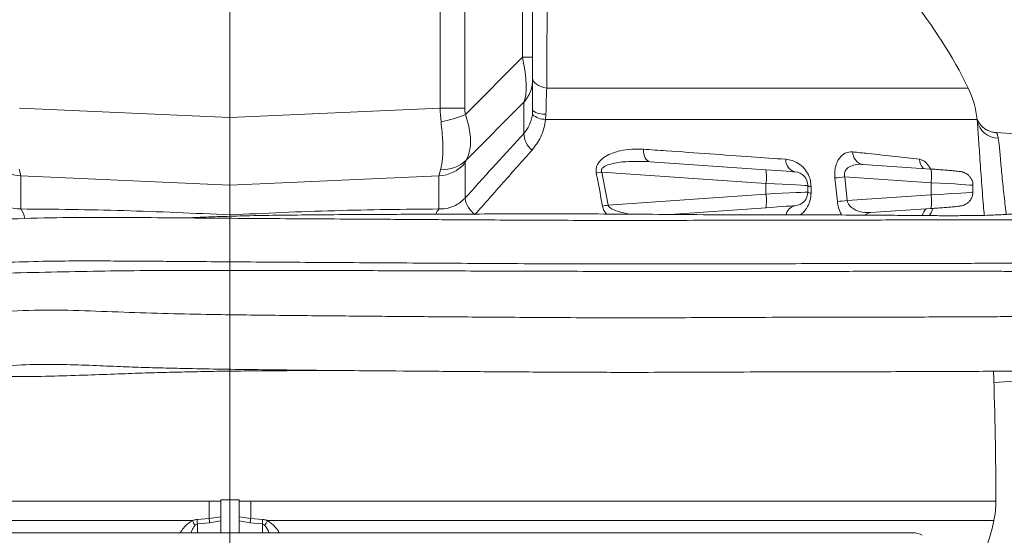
# Model space of a CAD drawing. Header units: millimetres. Extents: x 0 to 8410, y 0 to 5940.
# Tile 20 of 180: x 1330 to 1544, y 2872 to 2985. Entities that reach past the tile are written whole.
import ezdxf

# ---------------------------------------------------------------- set-up
doc = ezdxf.new("R2010")
doc.units = ezdxf.units.MM
doc.header["$LTSCALE"] = 10
doc.linetypes.add('CENTERX2', pattern=[20.32, 12.7, -2.54, 2.54, -2.54])
doc.styles.add('SLDTEXTSTYLE0', font='TXT', dxfattribs={"width": 0.605})
doc.dimstyles.new('SLDDIMSTYLE0', dxfattribs={"dimtxt": 50, "dimasz": 50, "dimexe": 0, "dimexo": 0.0625, "dimgap": 12.5, "dimtad": 1, "dimtoh": 1, "dimdec": 1, "dimrnd": 1e-09, "dimzin": 12, "dimdsep": 46, "dimtxsty": 'SLDTEXTSTYLE0', "dimsah": 1, "dimcen": 0.09, "dimadec": 0, "dimazin": 0, "dimtfac": 1, "dimtofl": 0, "dimtmove": 0, "dimatfit": 3, "dimfxl": 1, "dimfrac": 2, "dimtolj": 1, "dimtzin": 12, "dimarcsym": 0})

# ---------------------------------------------------------------- blocks, each defined once
blk = doc.blocks.new('*D14')
at = {"color": 7, "linetype": 'Continuous', "lineweight": 0}
for p, q in [((1075.65, 3477.87), (1075.65, 3610.76)), ((1075.65, 3595.76), (1375.65, 3595.76))]:
    blk.add_line(p, q, dxfattribs=at)
for points in [[(1075.65, 3595.76), (1125.65, 3588.26), (1125.65, 3603.26)], [(1375.65, 3595.76), (1325.65, 3603.26), (1325.65, 3588.26)]]:
    blk.add_solid(points, dxfattribs=at)
at = {"color": 7, "linetype": 'Continuous', "lineweight": 0, "insert": (1168.37, 3660.22), "char_height": 50, "attachment_point": 1, "style": 'SLDTEXTSTYLE0'}
blk.add_mtext('300', dxfattribs=at)

msp = doc.modelspace()

# ---------------------------------------------------------------- linework, layer by layer
at = {"color": 7, "linetype": 'CENTERX2', "lineweight": 0}
msp.add_line((1375.65, 2663.03), (1375.65, 4560.19), dxfattribs=at)
at = {"color": 7, "linetype": 'Continuous', "lineweight": 0}
for p, q in [((1375.65, 2963.44), (1375.65, 3020.87)), ((1441.65, 3020.87), (1441.65, 2976.56)), ((1441.65, 2976.56), (1441.65, 2971.84)), ((1441.65, 2971.84), (1441.65, 2964.93)), ((1441.6, 2964.03), (1441.65, 2964.93)), ((1375.65, 2963.44), (1375.65, 2948.69)), ((1538.61, 2962.19), (1538.54, 2962.99)), ((1546.86, 2959.82), (1542.72, 2960.11)), ((1467.25, 2953.78), (1492.47, 2952.01)), ((1528.47, 2952.18), (1513.62, 2953.19)), ((1528.46, 2952.18), (1528.47, 2952.18)), ((1375.65, 2942.17), (1375.65, 2948.69)), ((1501.65, 2948.57), (1501.65, 2947.17)), ((1537.65, 2947.14), (1537.65, 2948.6)), ((1492.47, 2943.73), (1471.65, 2942.27)), ((1515.29, 2942.67), (1528.47, 2943.56)), ((1528.47, 2943.56), (1528.46, 2943.56)), ((1542.22, 2905.6), (1546.86, 2905.93)), ((1373.65, 2880.02), (1377.65, 2880.02)), ((1373.65, 2880.02), (1373.65, 2879.73)), ((1373.65, 2876.33), (1373.65, 2879.73)), ((1377.65, 2880.02), (1377.65, 2879.73)), ((1377.65, 2876.33), (1377.65, 2879.73)), ((1373.65, 2876.33), (1373.65, 2875.45)), ((1373.65, 2872.87), (1373.65, 2875.45)), ((1377.65, 2876.33), (1377.65, 2875.45)), ((1377.65, 2872.87), (1377.65, 2875.45)), ((1524.57, 2872.87), (1226.74, 2872.87))]:
    msp.add_line(p, q, dxfattribs=at)
at = {"color": 8, "linetype": 'Continuous', "lineweight": 0}
for p, q in [((1421.49, 2965.46), (1421.49, 3020.87)), ((1426.87, 3020.87), (1426.87, 2965.46)), ((1439.46, 2976.56), (1439.46, 3020.87)), ((1427.01, 2964.07), (1439.46, 2976.56)), ((1441.65, 2976.56), (1439.46, 2976.56)), ((1444.72, 2969.78), (1536.63, 2969.78)), ((1439.74, 2966.72), (1427.19, 2954.12)), ((1439.74, 2959.96), (1439.74, 2966.72)), ((1329.82, 2965.46), (1375.65, 2963.44)), ((1375.65, 2963.44), (1421.49, 2965.46)), ((1426.87, 2965.46), (1421.49, 2965.46)), ((1444.56, 2964.15), (1444.47, 2962.99)), ((1538.54, 2962.99), (1444.47, 2962.99)), ((1426.91, 2953.45), (1426.91, 2945.8)), ((1375.65, 2948.69), (1330.06, 2950.69)), ((1330.06, 2950.69), (1330.06, 2943.47)), ((1421.24, 2950.69), (1375.65, 2948.69)), ((1421.24, 2943.47), (1421.24, 2950.69)), ((1456.72, 2951.52), (1458.11, 2944.32)), ((1492.53, 2949.02), (1456.72, 2951.52)), ((1508.09, 2945.08), (1507.55, 2950.22)), ((1509.69, 2950.47), (1510.24, 2945.31)), ((1528.53, 2949.19), (1509.69, 2950.47)), ((1492.53, 2946.72), (1492.53, 2949.02)), ((1502.35, 2948.33), (1502.35, 2946.93)), ((1528.53, 2946.55), (1528.53, 2949.19)), ((1458.11, 2944.32), (1492.53, 2946.72)), ((1510.24, 2945.31), (1528.53, 2946.55)), ((1308.65, 2879.75), (1371.1, 2879.75)), ((1380.21, 2879.75), (1542.65, 2879.75)), ((1367.47, 2875.52), (1308.52, 2875.52)), ((1368.52, 2875.77), (1371.11, 2875.96)), ((1371.24, 2875.03), (1368.57, 2874.79)), ((1368.57, 2874.79), (1368.57, 2872.87)), ((1371.11, 2875.96), (1373.65, 2876.33)), ((1373.65, 2875.45), (1371.24, 2875.03)), ((1377.65, 2876.33), (1380.2, 2875.96)), ((1380.07, 2875.03), (1377.65, 2875.45)), ((1382.74, 2874.79), (1380.07, 2875.03)), ((1380.2, 2875.96), (1382.79, 2875.77)), ((1382.74, 2872.87), (1382.74, 2874.79)), ((1542.21, 2875.52), (1383.84, 2875.52))]:
    msp.add_line(p, q, dxfattribs=at)
at = {"color": 8, "linetype": 'Continuous', "lineweight": 0, "flags": 128}
for points in [[(1441.65, 2971.96), (1441.71, 2971.62), (1441.87, 2971.28), (1442.13, 2970.95), (1442.49, 2970.65), (1442.94, 2970.38), (1443.47, 2970.14), (1444.07, 2969.94), (1444.72, 2969.78)], [(1467.25, 2953.78), (1466.96, 2953.85), (1466.69, 2954.01), (1466.44, 2954.26), (1466.22, 2954.6), (1466.05, 2955), (1465.92, 2955.47), (1465.84, 2955.97), (1465.81, 2956.5)], [(1501.65, 2948.57), (1501.48, 2948.58), (1500.97, 2948.61), (1500.15, 2948.65), (1499.03, 2948.7), (1497.65, 2948.77), (1496.08, 2948.85), (1494.35, 2948.93), (1492.53, 2949.02)], [(1492.53, 2946.72), (1494.35, 2946.81), (1496.08, 2946.9), (1497.65, 2946.97), (1499.03, 2947.04), (1500.15, 2947.09), (1500.97, 2947.14), (1501.48, 2947.16), (1501.65, 2947.17)], [(1371.1, 2879.75), (1371.1, 2879.27), (1371.1, 2878.8), (1371.1, 2878.32), (1371.1, 2877.85), (1371.1, 2877.37), (1371.1, 2876.9), (1371.11, 2876.43), (1371.11, 2875.96)], [(1380.2, 2875.96), (1380.2, 2876.43), (1380.2, 2876.9), (1380.21, 2877.37), (1380.21, 2877.85), (1380.21, 2878.32), (1380.21, 2878.8), (1380.21, 2879.27), (1380.21, 2879.75)]]:
    msp.add_lwpolyline(points, dxfattribs=at)
at = {"color": 7, "linetype": 'Continuous', "lineweight": 0, "flags": 128}
for points in [[(1492.47, 2952.01), (1493.75, 2951.92), (1494.96, 2951.84), (1496.06, 2951.76), (1497.02, 2951.69), (1497.81, 2951.64), (1498.39, 2951.6), (1498.74, 2951.57), (1498.86, 2951.57)], [(1498.86, 2944.18), (1498.74, 2944.17), (1498.39, 2944.14), (1497.81, 2944.1), (1497.02, 2944.05), (1496.06, 2943.98), (1494.96, 2943.9), (1493.75, 2943.82), (1492.47, 2943.73)]]:
    msp.add_lwpolyline(points, dxfattribs=at)
at = {"color": 7, "linetype": 'Continuous', "lineweight": 0}
for centre, radius, start, end in [((1446.64, 2926.17), 100, 25.8558, 39.3125), ((1518.63, 2961.06), 20, 5.5403, 25.8558), ((1498.65, 2948.57), 3, 360, 86), ((1498.65, 2947.17), 3, 274, 0), ((661.01, 2877.87), 881.64, 0.12192, 1.96406), ((1522.65, 2879.7), 20, 347.9186, 0.1219), ((1493.32, 2885.98), 50, 335.3104, 347.9186), ((1524.57, 2868.87), 4, 59.5515, 90)]:
    msp.add_arc(centre, radius, start, end, dxfattribs=at)
at = {"color": 8, "linetype": 'Continuous', "lineweight": 0}
for centre, radius, start, end in [((1433.85, 2971.84), 7.81, 319.0029, 359.9423), ((1444.1, 2968.27), 4.14, 233.793, 276.4036), ((1416.08, 2990.97), 29.04, 281.135, 292.1123), ((1444.56, 2967.71), 4.72, 231.1839, 268.8516), ((1543.18, 2963.63), 4.7, 190.8086, 269.7536), ((1444.42, 2960.01), 4.68, 180.5672, 231.9451), ((1514.1, 2955.81), 2.66, 177.8481, 259.5167), ((1422.25, 2959.14), 7.04, 264.7212, 314.536), ((1499.42, 2954.08), 2.57, 175.0079, 257.4977), ((1529, 2954.45), 3.02, 182.8588, 225.6293), ((1330.47, 2958.73), 8.04, 221.0371, 267.1375), ((1420.84, 2958.73), 8.04, 272.8625, 318.9629), ((1483.85, 2950.37), 8.78, 351.1883, 10.8102), ((1519.98, 2950.52), 8.65, 351.1538, 11.0868), ((1486.54, 2805.86), 148.69, 101.5692, 102.0397), ((1530.98, 2755.72), 195.91, 96.2382, 96.869), ((1502.29, 2949.29), 0.959, 228.4456, 273.355), ((1432.4, 2946.72), 5.56, 189.4674, 233.5755), ((1483.85, 2945.38), 8.78, 349.1898, 8.8117), ((1502.29, 2947.9), 0.972, 229.1569, 273.4129), ((1531.4, 2736.36), 210.02, 95.7838, 96.373), ((1519.98, 2945.22), 8.65, 348.9132, 8.8462), ((1327.26, 2941.1), 3.67, 4.9964, 40.2511), ((1422.73, 2941.9), 2.16, 133.5564, 166.8283), ((1487.61, 2781.7), 165.27, 100.2844, 100.713), ((1499.27, 2941.87), 2.34, 100.0379, 172.5158), ((1529.48, 2941.32), 2.97, 133.0641, 166.0593), ((1515.52, 2940.49), 2.18, 93.2568, 129.7131), ((1337.03, 2858.48), 34.88, 27.2821, 29.2339), ((1274.67, 2870.34), 94, 2.7135, 3.3132), ((1277.07, 2862.65), 94.98, 7.4887, 8.0583), ((1474.24, 2862.65), 94.98, 171.9417, 172.5113), ((1476.63, 2870.34), 94, 176.6868, 177.2865), ((1414.28, 2858.48), 34.88, 150.7661, 152.7179)]:
    msp.add_arc(centre, radius, start, end, dxfattribs=at)
for centre, major_axis, ratio, start_param, end_param in [((1433.65, 2981.66), (-5.18, 15.87), 0.256879, 3.412862, 4.302972), ((1428.07, 2965.78), (-0.26, 15), 0.438977, 1.58484, 1.785018), ((1433.87, 2965.78), (4.96, 5.18), 0.954793, 2.357344, 2.557523), ((1433.17, 2960.62), (6.23, 7.26), 0.083225, 2.746246, 3.044976), ((1324.22, 2965.74), (-5.83, 15.27), 0.037648, 3.299831, 3.598561), ((1427.09, 2965.74), (5.83, 15.27), 0.037648, 2.684624, 2.983355), ((1527.65, 2949.06), (10, -0.46), 0.016706, 0.000594, 1.484299), ((1527.65, 2946.68), (10, 0.46), 0.016706, 4.798887, 6.282197)]:
    msp.add_ellipse(centre, major_axis=major_axis, ratio=ratio, start_param=start_param, end_param=end_param, dxfattribs=at)
at = {"color": 7, "linetype": 'Continuous', "lineweight": 0}
for points, knots in [([(1227.42, 3115.73), (1227.23, 3115.69), (1226.22, 3115.44), (1224.38, 3114.9), (1221.46, 3114), (1217.77, 3112.74), (1213.08, 3110.93), (1207.86, 3108.61), (1202.42, 3105.82), (1197.35, 3102.74), (1192.72, 3099.43), (1188.56, 3095.93), (1184.86, 3092.16), (1181.82, 3088.41), (1179.53, 3085.03), (1177.97, 3082.31), (1176.92, 3080.23), (1176.09, 3078.41), (1175.22, 3076.33), (1174.25, 3073.65), (1173.26, 3070.31), (1172.35, 3066.41), (1171.57, 3061.54), (1171.08, 3056.03), (1170.97, 3050.12), (1171.22, 3044.59), (1171.76, 3039.51), (1172.45, 3035.01), (1173.1, 3031.37), (1173.63, 3028.63), (1174.04, 3026.57), (1174.45, 3024.53), (1174.93, 3022.12), (1175.57, 3019), (1176.48, 3014.6), (1177.61, 3009.08), (1178.87, 3002.8), (1180.03, 2996.78), (1181.09, 2991.22), (1182.06, 2986.14), (1182.97, 2981.38), (1183.87, 2976.8), (1184.72, 2972.63), (1185.57, 2968.75), (1186.44, 2965), (1187.49, 2960.96), (1188.72, 2956.7), (1190.09, 2952.54), (1191.42, 2948.98), (1192.58, 2946.21), (1193.54, 2944.12), (1194.49, 2942.2), (1195.61, 2940.13), (1197.05, 2937.72), (1198.74, 2935.21), (1200.96, 2932.35), (1203.57, 2929.59), (1206.21, 2927.57), (1208.43, 2926.32), (1210.39, 2925.47), (1212.74, 2924.77), (1215.15, 2924.35), (1217.27, 2924.18), (1219.02, 2924.13), (1220.61, 2924.15), (1222.35, 2924.23), (1224.39, 2924.37), (1226.84, 2924.58), (1229.45, 2924.83), (1232.39, 2925.09), (1235.69, 2925.36), (1239.68, 2925.69), (1244.04, 2926.03), (1248.65, 2926.39), (1253.03, 2926.73), (1257.24, 2927.05), (1261.35, 2927.38), (1265.56, 2927.71), (1269.58, 2928.04), (1273.38, 2928.35), (1277.15, 2928.66), (1281.48, 2929.01), (1286.64, 2929.41), (1292.6, 2929.84), (1299.04, 2930.27), (1305.62, 2930.68), (1312.27, 2931.07), (1319.62, 2931.48), (1327.52, 2931.86), (1335.69, 2932.1), (1343.23, 2932.15), (1350.04, 2932.13), (1356.14, 2932.09), (1361.83, 2932.05), (1368.27, 2932), (1375.95, 2931.94), (1385.03, 2931.88), (1394.89, 2931.81), (1405.17, 2931.75), (1415.7, 2931.68), (1426.31, 2931.62), (1437.19, 2931.55), (1448.33, 2931.5), (1459.71, 2931.47), (1471.21, 2931.48), (1482.64, 2931.51), (1493.74, 2931.54), (1504.23, 2931.55), (1513.39, 2931.56), (1521.36, 2931.57), (1528.41, 2931.59), (1535.01, 2931.61), (1541.06, 2931.63), (1546.46, 2931.63), (1551.15, 2931.62), (1555.07, 2931.59), (1558.2, 2931.54), (1560.61, 2931.5), (1562.38, 2931.47), (1563.57, 2931.47), (1564.47, 2931.55), (1565.26, 2931.73), (1566.04, 2932.03), (1566.75, 2932.42), (1567.36, 2932.87), (1567.92, 2933.39), (1568.59, 2934.23), (1569.19, 2935.44), (1569.53, 2936.9), (1569.53, 2938.44), (1569.17, 2939.99), (1568.46, 2941.4), (1567.5, 2942.55), (1566.3, 2943.43), (1565.22, 2943.87), (1564.38, 2944.05), (1563.68, 2944.11), (1562.85, 2944.07), (1561.79, 2943.82), (1560.67, 2943.22), (1559.6, 2942.3), (1559.18, 2941.41), (1558.97, 2940.96)], [0, 0, 0, 0, 0.000756, 0.004092, 0.007444, 0.012639, 0.01917, 0.026768, 0.034587, 0.042627, 0.049523, 0.056542, 0.06365, 0.070284, 0.075781, 0.080143, 0.083013, 0.085314, 0.088329, 0.092258, 0.097092, 0.102832, 0.109105, 0.117931, 0.126327, 0.134314, 0.141916, 0.149007, 0.154953, 0.158734, 0.161715, 0.164409, 0.168081, 0.172801, 0.178584, 0.187912, 0.197208, 0.205809, 0.213666, 0.220737, 0.22726, 0.233689, 0.240015, 0.24486, 0.250232, 0.256151, 0.262584, 0.269427, 0.275537, 0.279888, 0.283454, 0.286459, 0.290216, 0.294931, 0.300468, 0.305794, 0.313989, 0.320934, 0.324081, 0.327956, 0.332834, 0.338024, 0.342139, 0.345379, 0.348405, 0.351494, 0.355522, 0.36055, 0.365924, 0.370426, 0.376723, 0.383515, 0.391041, 0.398496, 0.405893, 0.411892, 0.418136, 0.424643, 0.430788, 0.435787, 0.44109, 0.44694, 0.454156, 0.462727, 0.471583, 0.480445, 0.489311, 0.498179, 0.509516, 0.520348, 0.530318, 0.53931, 0.547202, 0.554199, 0.561474, 0.572171, 0.583749, 0.596324, 0.610038, 0.623467, 0.637493, 0.652162, 0.66754, 0.683692, 0.700603, 0.718011, 0.735655, 0.753308, 0.770754, 0.785323, 0.800305, 0.815478, 0.830549, 0.845138, 0.858771, 0.8712, 0.882461, 0.892641, 0.901861, 0.910181, 0.917078, 0.922758, 0.927485, 0.931387, 0.93342, 0.936694, 0.941085, 0.946212, 0.951824, 0.957649, 0.962785, 0.967229, 0.972186, 0.976401, 0.980024, 0.981621, 0.983168, 0.985373, 0.988368, 0.992099, 0.996026, 1, 1, 1, 1]), ([(1562.28, 2940.78), (1562.28, 2940.78), (1562.3, 2940.8), (1562.23, 2940.8), (1562.13, 2940.81), (1561.94, 2940.83), (1561.62, 2940.85), (1561.08, 2940.88), (1560.31, 2940.91), (1559.24, 2940.95), (1557.8, 2940.99), (1555.9, 2941.03), (1553.46, 2941.07), (1550.36, 2941.1), (1546.48, 2941.12), (1541.76, 2941.12), (1536.09, 2941.11), (1529.44, 2941.09), (1521.86, 2941.07), (1513.85, 2941.06), (1505.63, 2941.05), (1497.46, 2941.04), (1489.16, 2941.02), (1479.98, 2941), (1470.07, 2940.98), (1459.58, 2940.97), (1449.62, 2940.99), (1440.24, 2941.03), (1431.42, 2941.08), (1423.15, 2941.13), (1415.38, 2941.18), (1408.09, 2941.23), (1399.83, 2941.28), (1390.55, 2941.33), (1379.97, 2941.4), (1369.3, 2941.49), (1358.39, 2941.58), (1347.44, 2941.64), (1336.49, 2941.58), (1326.62, 2941.28), (1317.96, 2940.88), (1310.48, 2940.49), (1302.64, 2940.03), (1294.51, 2939.5), (1286.18, 2938.9), (1279.61, 2938.38), (1275.1, 2938.02), (1272.8, 2937.83), (1270.82, 2937.67), (1268.82, 2937.5), (1266.56, 2937.32), (1264.02, 2937.11), (1261.24, 2936.88), (1257.96, 2936.62), (1254.19, 2936.32), (1249.91, 2935.98), (1245.54, 2935.66), (1241.46, 2935.36), (1238.1, 2935.09), (1235.32, 2934.85), (1232.84, 2934.61), (1230.36, 2934.34), (1228.03, 2934.06), (1226, 2933.8), (1224.15, 2933.57), (1222.32, 2933.38), (1220.38, 2933.26), (1218.56, 2933.25), (1217.04, 2933.38), (1215.82, 2933.59), (1214.72, 2933.88), (1213.54, 2934.31), (1212.25, 2934.99), (1211.01, 2935.86), (1210.01, 2936.73), (1209.32, 2937.4), (1208.77, 2937.98), (1208.01, 2938.81), (1206.83, 2940.24), (1205.31, 2942.36), (1203.67, 2945.04), (1201.95, 2948.31), (1200.13, 2952.48), (1198.28, 2957.67), (1196.9, 2961.99), (1196.28, 2964.68), (1196.16, 2965.21)], [0, 0, 0, 0, 0.001913, 0.005812, 0.009988, 0.014477, 0.020844, 0.027924, 0.035854, 0.044795, 0.054937, 0.066503, 0.079748, 0.094967, 0.11249, 0.13243, 0.15457, 0.178647, 0.203866, 0.22909, 0.250856, 0.272149, 0.292819, 0.312737, 0.337944, 0.361399, 0.382957, 0.402758, 0.420997, 0.437845, 0.453445, 0.467926, 0.481396, 0.502401, 0.522441, 0.543329, 0.564907, 0.586992, 0.6094, 0.631987, 0.645879, 0.660855, 0.676789, 0.693568, 0.711072, 0.729079, 0.735423, 0.740274, 0.744098, 0.748479, 0.753551, 0.759296, 0.765693, 0.772632, 0.782079, 0.792328, 0.803381, 0.813864, 0.822696, 0.829061, 0.835679, 0.842607, 0.849316, 0.855161, 0.860131, 0.865964, 0.872638, 0.879752, 0.885643, 0.89062, 0.895281, 0.900444, 0.906611, 0.913256, 0.918383, 0.921753, 0.923832, 0.926236, 0.932414, 0.940507, 0.948469, 0.957898, 0.968986, 0.981906, 0.996481, 1, 1, 1, 1]), ([(1542.73, 2960.14), (1542.46, 2960.16), (1541.82, 2960.2), (1540.91, 2960.55), (1540.07, 2961.07), (1539.43, 2961.66), (1538.98, 2962.23), (1538.71, 2962.71), (1538.59, 2963), (1538.56, 2963.07), (1538.56, 2963.09)], [0, 0, 0, 0, 0.130108, 0.305026, 0.46384, 0.608334, 0.737881, 0.854778, 0.972209, 1, 1, 1, 1]), ([(1540.11, 2942.08), (1540.05, 2942.78), (1539.91, 2944.41), (1539.7, 2947.1), (1539.48, 2950.03), (1539.27, 2952.92), (1539.09, 2955.64), (1538.92, 2958.14), (1538.78, 2960.17), (1538.68, 2961.52), (1538.62, 2962.05), (1538.61, 2962.19)], [0, 0, 0, 0, 0.093277, 0.217194, 0.344369, 0.470903, 0.600972, 0.726959, 0.85657, 0.96251, 1, 1, 1, 1]), ([(1537.63, 2948.6), (1537.64, 2948.67), (1537.68, 2949.04), (1537.49, 2949.66), (1537.13, 2950.35), (1536.68, 2950.84), (1536.22, 2951.18), (1535.79, 2951.39), (1535.46, 2951.5), (1535.21, 2951.57), (1534.96, 2951.62), (1534.59, 2951.67), (1533.98, 2951.74), (1533.03, 2951.83), (1531.86, 2951.93), (1530.5, 2952.04), (1529.34, 2952.12), (1528.65, 2952.17), (1528.47, 2952.18)], [0, 0, 0, 0, 0.015276, 0.079548, 0.133943, 0.181508, 0.22307, 0.258637, 0.287628, 0.313341, 0.350627, 0.417957, 0.52656, 0.631618, 0.742305, 0.851113, 0.959247, 1, 1, 1, 1]), ([(1528.47, 2943.56), (1528.73, 2943.58), (1529.48, 2943.63), (1530.7, 2943.72), (1532.02, 2943.82), (1533.17, 2943.92), (1534.1, 2944.02), (1534.69, 2944.09), (1535.05, 2944.14), (1535.35, 2944.21), (1535.74, 2944.32), (1536.23, 2944.56), (1536.77, 2944.97), (1537.26, 2945.57), (1537.6, 2946.33), (1537.62, 2946.88), (1537.64, 2947.14)], [0, 0, 0, 0, 0.05639, 0.164184, 0.272297, 0.38085, 0.490448, 0.603247, 0.667052, 0.704413, 0.736647, 0.777613, 0.825316, 0.882857, 0.944459, 1, 1, 1, 1]), ([(1577.25, 2944.32), (1577.35, 2944.15), (1577.92, 2943.3), (1578.51, 2941.47), (1578.95, 2939), (1578.96, 2936.32), (1578.58, 2933.73), (1577.86, 2931.34), (1576.69, 2928.68), (1574.82, 2926.02), (1572.38, 2923.58), (1570.26, 2922), (1568.59, 2920.98), (1567.4, 2920.36), (1566.51, 2919.97), (1565.93, 2919.75), (1565.55, 2919.64), (1565.38, 2919.6), (1565.23, 2919.57), (1565.05, 2919.57), (1564.76, 2919.58), (1564.28, 2919.63), (1563.51, 2919.68), (1562.33, 2919.76), (1560.62, 2919.83), (1558.37, 2919.9), (1555.54, 2919.95), (1552.12, 2919.99), (1547.9, 2920), (1542.82, 2919.99), (1536.83, 2919.96), (1529.94, 2919.92), (1521.83, 2919.9), (1512.55, 2919.89), (1502.1, 2919.87), (1491.32, 2919.84), (1480.53, 2919.79), (1469.97, 2919.75), (1459.84, 2919.74), (1450.25, 2919.77), (1441.22, 2919.82), (1432.7, 2919.88), (1424.66, 2919.94), (1417.08, 2920), (1409.51, 2920.06), (1401.98, 2920.13), (1394.49, 2920.19), (1387.3, 2920.26), (1380.14, 2920.34), (1372.15, 2920.46), (1363.31, 2920.63), (1353.69, 2920.9), (1343.97, 2921.31), (1334.19, 2921.53), (1324.31, 2921), (1314.18, 2919.98), (1303.56, 2919.04), (1295.14, 2918.33), (1289.08, 2917.79), (1285.37, 2917.46), (1281.71, 2917.12), (1278.34, 2916.82), (1275.51, 2916.57), (1273.14, 2916.38), (1270.88, 2916.2), (1268.34, 2916.02), (1265.45, 2915.84), (1262.12, 2915.67), (1259, 2915.57), (1256.15, 2915.52), (1253.74, 2915.53), (1251.52, 2915.59), (1249.71, 2915.69), (1248.12, 2915.82), (1246.44, 2916.01), (1244.57, 2916.33), (1242.95, 2916.74), (1241.77, 2917.13), (1240.84, 2917.5), (1239.91, 2917.94), (1238.87, 2918.55), (1237.92, 2919.23), (1237.3, 2919.78), (1237.07, 2919.99)], [0, 0, 0, 0, 0.001227, 0.006446, 0.012855, 0.019444, 0.027583, 0.034514, 0.041348, 0.054611, 0.067674, 0.082074, 0.09254, 0.102454, 0.111293, 0.118814, 0.124787, 0.130558, 0.136408, 0.142706, 0.150524, 0.159197, 0.168917, 0.179916, 0.192472, 0.20691, 0.221064, 0.237131, 0.255335, 0.275552, 0.29754, 0.321031, 0.345093, 0.373049, 0.400368, 0.426683, 0.451734, 0.475345, 0.49734, 0.517625, 0.536343, 0.553667, 0.569749, 0.584715, 0.598668, 0.614196, 0.628525, 0.641895, 0.655501, 0.669562, 0.687671, 0.706225, 0.725054, 0.744065, 0.763302, 0.783476, 0.805374, 0.828675, 0.836717, 0.844886, 0.853177, 0.861393, 0.86808, 0.873001, 0.878382, 0.884706, 0.891942, 0.900533, 0.91113, 0.917918, 0.925306, 0.932815, 0.938787, 0.943187, 0.949773, 0.958286, 0.965774, 0.971334, 0.976363, 0.981465, 0.987739, 0.995286, 1, 1, 1, 1]), ([(1218.04, 2924.17), (1218.56, 2923.47), (1220.29, 2921.11), (1222.97, 2918.14), (1225.82, 2914.98), (1228.25, 2912.52), (1230.6, 2910.38), (1232.86, 2908.64), (1235.08, 2907.23), (1237.16, 2906.19), (1239.05, 2905.48), (1240.72, 2904.97), (1242.41, 2904.56), (1244.27, 2904.22), (1246.34, 2903.96), (1248.76, 2903.76), (1251.73, 2903.65), (1255.26, 2903.63), (1258.91, 2903.68), (1262.12, 2903.78), (1264.87, 2903.9), (1267.91, 2904.07), (1271.42, 2904.31), (1275.6, 2904.64), (1280.29, 2905.05), (1285.89, 2905.57), (1292.56, 2906.16), (1299.95, 2906.78), (1307.82, 2907.46), (1316.07, 2908.24), (1324.12, 2909.09), (1331.89, 2909.6), (1339.01, 2909.59), (1345.58, 2909.37), (1351.52, 2909.11), (1356.81, 2908.92), (1361.75, 2908.78), (1367.39, 2908.66), (1374.06, 2908.54), (1381.9, 2908.43), (1390.29, 2908.34), (1399.29, 2908.25), (1409.73, 2908.17), (1421.51, 2908.07), (1434.5, 2907.97), (1447.84, 2907.88), (1460.55, 2907.84), (1472.57, 2907.86), (1483.7, 2907.91), (1494.54, 2907.95), (1504.84, 2907.98), (1514.41, 2907.99), (1523.22, 2908), (1531.43, 2908.03), (1539.03, 2908.07), (1545.86, 2908.1), (1551.47, 2908.1), (1555.91, 2908.07), (1559.3, 2908.02), (1561.94, 2907.95), (1563.93, 2907.87), (1565.38, 2907.81), (1566.38, 2907.79), (1567.15, 2907.83), (1567.86, 2907.94), (1568.71, 2908.15), (1569.78, 2908.5), (1571.1, 2909), (1572.75, 2909.74), (1574.67, 2910.76), (1577.05, 2912.24), (1579.54, 2914.11), (1582.04, 2916.44), (1584.35, 2919.06), (1586.44, 2922.13), (1587.98, 2925.3), (1588.96, 2928.06), (1589.47, 2930), (1589.78, 2931.47), (1590.02, 2932.85), (1590.23, 2934.71), (1590.3, 2936.97), (1590.21, 2939.23), (1589.97, 2940.73), (1589.87, 2941.36)], [0, 0, 0, 0, 0.006489, 0.021845, 0.033286, 0.044633, 0.055179, 0.064816, 0.072537, 0.080213, 0.086568, 0.090862, 0.096335, 0.102765, 0.108347, 0.114737, 0.123598, 0.134401, 0.143803, 0.151711, 0.158106, 0.163599, 0.17323, 0.18229, 0.191692, 0.203983, 0.218051, 0.232916, 0.248302, 0.264299, 0.280929, 0.294855, 0.307759, 0.319628, 0.33032, 0.339674, 0.348099, 0.356877, 0.369901, 0.383848, 0.398808, 0.414894, 0.432254, 0.455353, 0.479623, 0.505216, 0.532317, 0.555089, 0.578512, 0.602285, 0.626165, 0.649871, 0.673428, 0.697551, 0.721851, 0.74576, 0.768538, 0.786032, 0.80204, 0.816636, 0.829942, 0.842118, 0.853325, 0.862275, 0.870759, 0.878929, 0.886847, 0.894525, 0.902435, 0.911838, 0.921206, 0.932159, 0.940432, 0.949366, 0.958646, 0.966528, 0.972715, 0.977328, 0.979172, 0.982136, 0.986088, 0.990829, 0.996137, 1, 1, 1, 1]), ([(1551.09, 2941.09), (1551.01, 2941.14), (1550.69, 2941.34), (1550.07, 2941.62), (1549.34, 2941.9), (1548.55, 2942.13), (1547.71, 2942.29), (1546.81, 2942.36), (1545.83, 2942.34), (1544.61, 2942.26), (1543.09, 2942.18), (1541.21, 2942.1), (1539.08, 2942.05), (1536.42, 2942.02), (1533.14, 2942), (1529.19, 2942.01), (1524.51, 2942.05), (1518.79, 2942.1), (1511.93, 2942.15), (1503.78, 2942.17), (1494.58, 2942.18), (1484.36, 2942.19), (1473.49, 2942.26), (1462.74, 2942.34), (1452.45, 2942.4), (1442.87, 2942.41), (1433.62, 2942.39), (1424.91, 2942.35), (1416.86, 2942.32), (1409.51, 2942.29), (1402.02, 2942.25), (1394.46, 2942.2), (1386.93, 2942.12), (1380.29, 2942.01), (1374.46, 2941.85), (1370.13, 2941.7), (1367.45, 2941.58), (1366.46, 2941.53), (1366.18, 2941.51)], [0, 0, 0, 0, 0.002227, 0.009713, 0.016538, 0.023847, 0.03672, 0.051454, 0.068677, 0.089275, 0.11385, 0.133908, 0.156495, 0.182055, 0.211093, 0.244013, 0.280472, 0.319708, 0.367885, 0.417451, 0.467745, 0.518652, 0.570038, 0.620983, 0.663322, 0.703616, 0.741739, 0.776742, 0.8082, 0.836573, 0.862275, 0.894407, 0.922669, 0.947566, 0.969483, 0.988705, 0.996816, 1, 1, 1, 1]), ([(1564.38, 2931.56), (1564.12, 2931.44), (1563.51, 2931.16), (1562.69, 2930.86), (1561.89, 2930.58), (1561.21, 2930.37), (1560.65, 2930.21), (1560.1, 2930.08), (1559.64, 2929.97), (1559.12, 2929.87), (1558.68, 2929.82), (1558.14, 2929.8), (1557.39, 2929.79), (1556.26, 2929.79), (1554.61, 2929.81), (1552.31, 2929.83), (1549.4, 2929.85), (1545.87, 2929.87), (1541.74, 2929.88), (1536.84, 2929.88), (1531.15, 2929.89), (1524.68, 2929.88), (1517.5, 2929.88), (1509.28, 2929.87), (1499.96, 2929.87), (1489.68, 2929.86), (1479.25, 2929.86), (1468.91, 2929.86), (1458.88, 2929.86), (1448.75, 2929.88), (1438.61, 2929.91), (1428.5, 2929.94), (1419.07, 2929.98), (1410.27, 2930.01), (1401.44, 2930.04), (1392.6, 2930.07), (1383.45, 2930.09), (1374.24, 2930.09), (1364.63, 2930.08), (1354.65, 2930.02), (1344.44, 2929.88), (1334.03, 2929.66), (1324.67, 2929.42), (1316.57, 2929.18), (1309.81, 2928.94), (1303.23, 2928.68), (1296.84, 2928.42), (1290.76, 2928.17), (1285.74, 2927.98), (1281.84, 2927.85), (1278.96, 2927.76), (1276.05, 2927.68), (1272.7, 2927.6), (1269.25, 2927.56), (1266.11, 2927.54), (1264.38, 2927.55), (1263.59, 2927.56)], [0, 0, 0, 0, 0.007927, 0.0192372, 0.0297014, 0.0397802, 0.0493213, 0.0581809, 0.0708242, 0.0838809, 0.097774, 0.109129, 0.121523, 0.1352811, 0.1507635, 0.1683627, 0.1884993, 0.2081174, 0.2301874, 0.2545378, 0.2806955, 0.3081969, 0.336377, 0.3644871, 0.3967653, 0.4281984, 0.4584979, 0.4873497, 0.5144444, 0.5395366, 0.5671289, 0.5922993, 0.6153492, 0.6365422, 0.6561062, 0.6785591, 0.6992765, 0.7207372, 0.7434484, 0.7672214, 0.7918564, 0.8171237, 0.8427234, 0.859598, 0.8762503, 0.8926845, 0.9089045, 0.924914, 0.9398135, 0.9485008, 0.9561857, 0.9632723, 0.9725143, 0.9843576, 0.9929199, 1, 1, 1, 1]), ([(1300.67, 2906.85), (1302.62, 2906.85), (1307.11, 2906.84), (1314.28, 2906.88), (1322, 2906.9), (1329.61, 2906.9), (1337.17, 2907.01), (1344.43, 2907.25), (1351.07, 2907.5), (1357.03, 2907.71), (1362.54, 2907.86), (1367.97, 2907.99), (1373.63, 2908.09), (1380.05, 2908.16), (1387.32, 2908.21), (1394.45, 2908.24), (1398.98, 2908.24), (1400.82, 2908.24)], [0, 0, 0, 0, 0.063371, 0.145568, 0.227066, 0.307072, 0.383366, 0.454467, 0.519496, 0.577205, 0.628088, 0.680096, 0.73487, 0.792704, 0.866617, 0.946123, 1, 1, 1, 1])]:
    msp.add_open_spline(points, degree=3, knots=knots, dxfattribs=at)
at = {"color": 8, "linetype": 'Continuous', "lineweight": 0}
for points, knots in [([(1444.97, 3000.48), (1444.95, 2998.86), (1444.91, 2995.53), (1444.85, 2989.9), (1444.8, 2983.7), (1444.76, 2977.02), (1444.73, 2972.19), (1444.72, 2969.78)], [0, 0, 0, 0, 0.1911308, 0.3904087, 0.5896789, 0.7948426, 1, 1, 1, 1]), ([(1444.72, 2969.78), (1444.69, 2969.04), (1444.63, 2967.53), (1444.58, 2965.61), (1444.57, 2964.46), (1444.56, 2964.15)], [0, 0, 0, 0, 0.417302, 0.842715, 1, 1, 1, 1]), ([(1421.61, 2952.13), (1421.76, 2952.84), (1422, 2953.96), (1422.09, 2956.13), (1422.06, 2958.07), (1421.93, 2960.21), (1421.77, 2961.72), (1421.69, 2962.48)], [0, 0, 0, 0, 0.299816, 0.47312, 0.650999, 0.823298, 1, 1, 1, 1]), ([(1427.01, 2964.07), (1427.22, 2963.39), (1427.65, 2962.02), (1428.02, 2960.05), (1428.15, 2958.18), (1428.03, 2956.04), (1427.51, 2954.87), (1427.19, 2954.12)], [0, 0, 0, 0, 0.169982, 0.344147, 0.517717, 0.695841, 1, 1, 1, 1]), ([(1439.74, 2959.96), (1440.18, 2960.5), (1441.11, 2961.64), (1441.43, 2963.21), (1441.6, 2964.03)], [0, 0, 0, 0, 0.477508, 1, 1, 1, 1]), ([(1444.47, 2962.99), (1444.36, 2962.34), (1444.15, 2961.02), (1443.3, 2958.67), (1442.22, 2957.23), (1441.53, 2956.32)], [0, 0, 0, 0, 0.261408, 0.530392, 1, 1, 1, 1]), ([(1426.91, 2945.8), (1429.06, 2948.19), (1433.36, 2952.97), (1437.61, 2957.63), (1439.74, 2959.96)], [0, 0, 0, 0, 0.499653, 1, 1, 1, 1]), ([(1542.72, 2960.06), (1542.75, 2960.06), (1542.83, 2960.08), (1542.99, 2959.73), (1543.1, 2959.2), (1543.16, 2958.93)], [0, 0, 0, 0, 0.203825, 0.596259, 1, 1, 1, 1]), ([(1543.16, 2958.93), (1543.24, 2958.33), (1543.37, 2957.37), (1543.55, 2955.42), (1543.71, 2953.63), (1543.9, 2951.63), (1544.1, 2949.54), (1544.33, 2947.36), (1544.57, 2945.2), (1544.78, 2943.48), (1544.89, 2942.56), (1544.93, 2942.28)], [0, 0, 0, 0, 0.185667, 0.294347, 0.406194, 0.514578, 0.626118, 0.734346, 0.845698, 0.95402, 1, 1, 1, 1]), ([(1441.53, 2956.32), (1439.45, 2953.97), (1435.32, 2949.33), (1431.15, 2944.58), (1429.09, 2942.24)], [0, 0, 0, 0, 0.506283, 1, 1, 1, 1]), ([(1455.53, 2951.27), (1455.5, 2951.55), (1455.43, 2952.11), (1455.67, 2953.01), (1456.33, 2954.04), (1457.53, 2954.97), (1459.09, 2955.7), (1461.02, 2956.25), (1463.27, 2956.59), (1464.97, 2956.53), (1465.81, 2956.5)], [0, 0, 0, 0, 0.056462, 0.112865, 0.189396, 0.31878, 0.45439, 0.590365, 0.795109, 1, 1, 1, 1]), ([(1465.81, 2956.5), (1467.47, 2956.38), (1472.45, 2956.03), (1480.39, 2955.47), (1489.12, 2954.85), (1494.38, 2954.48), (1496.86, 2954.3)], [0, 0, 0, 0, 0.146734, 0.440352, 0.735575, 1, 1, 1, 1]), ([(1507.55, 2950.22), (1507.52, 2950.74), (1507.47, 2951.77), (1507.79, 2953.19), (1508.42, 2954.51), (1509.52, 2955.6), (1510.62, 2955.96), (1511.3, 2955.92), (1511.44, 2955.91)], [0, 0, 0, 0, 0.14609, 0.291759, 0.43879, 0.653891, 0.930418, 1, 1, 1, 1]), ([(1511.44, 2955.91), (1512.54, 2955.79), (1515.86, 2955.45), (1520.9, 2954.9), (1524.28, 2954.5), (1525.98, 2954.3)], [0, 0, 0, 0, 0.198678, 0.598235, 1, 1, 1, 1]), ([(1467.25, 2953.78), (1465.5, 2953.84), (1462.63, 2953.94), (1459.3, 2953.5), (1457.57, 2952.93), (1456.9, 2952.47), (1456.7, 2952.15), (1456.64, 2951.93), (1456.65, 2951.72), (1456.7, 2951.59), (1456.72, 2951.52)], [0, 0, 0, 0, 0.456872, 0.745962, 0.868556, 0.92841, 0.949565, 0.964692, 0.98373, 1, 1, 1, 1]), ([(1496.86, 2954.3), (1497.32, 2954.23), (1498.24, 2954.11), (1499.63, 2953.45), (1500.87, 2952.41), (1501.77, 2951.04), (1502.26, 2949.66), (1502.32, 2948.76), (1502.35, 2948.33)], [0, 0, 0, 0, 0.188143, 0.3760214, 0.5904701, 0.7547082, 0.8830017, 1, 1, 1, 1]), ([(1525.98, 2954.3), (1526.24, 2954.23), (1526.76, 2954.11), (1527.58, 2953.49), (1528.08, 2952.68), (1528.36, 2952.24)], [0, 0, 0, 0, 0.312804, 0.625203, 1, 1, 1, 1]), ([(1513.73, 2953.18), (1513.58, 2953.19), (1512.86, 2953.24), (1511.73, 2953.11), (1510.57, 2952.63), (1509.95, 2952.04), (1509.71, 2951.57), (1509.61, 2951.16), (1509.61, 2950.81), (1509.67, 2950.55), (1509.69, 2950.47)], [0, 0, 0, 0, 0.082203, 0.400828, 0.627242, 0.763442, 0.844949, 0.883545, 0.959631, 1, 1, 1, 1]), ([(1456.89, 2944.09), (1456.53, 2946.06), (1456.09, 2948.45), (1455.62, 2950.84), (1455.53, 2951.27)], [0, 0, 0, 0, 0.820473, 1, 1, 1, 1]), ([(1324.4, 2945.8), (1324.61, 2945.59), (1325.47, 2944.73), (1327.35, 2943.67), (1329.16, 2943.53), (1330.06, 2943.47)], [0, 0, 0, 0, 0.140521, 0.567131, 1, 1, 1, 1]), ([(1421.24, 2943.47), (1421.61, 2943.47), (1422.85, 2943.5), (1424.92, 2944.07), (1426.25, 2945.23), (1426.91, 2945.8)], [0, 0, 0, 0, 0.175489, 0.591241, 1, 1, 1, 1]), ([(1502.35, 2946.93), (1502.3, 2946.39), (1502.22, 2945.31), (1501.51, 2943.71), (1500.73, 2942.67), (1500.08, 2942.25), (1499.97, 2942.17)], [0, 0, 0, 0, 0.251263, 0.499312, 0.911634, 1, 1, 1, 1]), ([(1510.24, 2945.31), (1510.27, 2945.15), (1510.36, 2944.74), (1510.63, 2944.35), (1511.09, 2943.83), (1512.01, 2943.18), (1513.58, 2942.66), (1514.8, 2942.67), (1515.4, 2942.67)], [0, 0, 0, 0, 0.067333, 0.174458, 0.196727, 0.374485, 0.692743, 1, 1, 1, 1]), ([(1330.06, 2943.47), (1333.76, 2943.44), (1341.14, 2943.39), (1352.49, 2943.12), (1364.01, 2942.74), (1371.77, 2942.36), (1375.65, 2942.17)], [0, 0, 0, 0, 0.247666, 0.495331, 0.747665, 1, 1, 1, 1]), ([(1375.65, 2942.17), (1379.46, 2942.35), (1387.08, 2942.73), (1398.53, 2943.12), (1409.96, 2943.38), (1417.48, 2943.44), (1421.24, 2943.47)], [0, 0, 0, 0, 0.247668, 0.495335, 0.747668, 1, 1, 1, 1]), ([(1457.79, 2942.36), (1457.63, 2942.55), (1457.25, 2942.98), (1456.99, 2943.61), (1456.91, 2944.01), (1456.89, 2944.09)], [0, 0, 0, 0, 0.388671, 0.883563, 1, 1, 1, 1]), ([(1458.11, 2944.32), (1458.12, 2944.28), (1458.18, 2944.09), (1458.34, 2943.91), (1458.7, 2943.6), (1459.55, 2943.12), (1461.07, 2942.69), (1462.5, 2942.4), (1463.32, 2942.34), (1463.47, 2942.33)], [0, 0, 0, 0, 0.019792, 0.094266, 0.114704, 0.25574, 0.576783, 0.91977, 1, 1, 1, 1]), ([(1509.05, 2942.15), (1508.95, 2942.3), (1508.59, 2942.84), (1508.26, 2943.9), (1508.13, 2944.77), (1508.09, 2945.08)], [0, 0, 0, 0, 0.1963792, 0.7083364, 1, 1, 1, 1]), ([(1528.9, 2943.59), (1528.75, 2943.14), (1528.53, 2942.49), (1528.22, 2942.13), (1528.12, 2942.02)], [0, 0, 0, 0, 0.696008, 1, 1, 1, 1]), ([(1371.1, 2879.75), (1371.67, 2879.75), (1372.52, 2879.75), (1373.37, 2879.74), (1373.65, 2879.73)], [0, 0, 0, 0, 0.670226, 1, 1, 1, 1]), ([(1377.65, 2879.73), (1378.21, 2879.74), (1379.06, 2879.75), (1379.91, 2879.75), (1380.21, 2879.75)], [0, 0, 0, 0, 0.654118, 1, 1, 1, 1]), ([(1364.82, 2872.87), (1364.87, 2872.96), (1365.37, 2873.74), (1366.2, 2874.74), (1367.2, 2875.35), (1367.47, 2875.52)], [0, 0, 0, 0, 0.083145, 0.749607, 1, 1, 1, 1]), ([(1368.03, 2874.47), (1367.88, 2874.28), (1367.51, 2873.8), (1367.31, 2873.22), (1367.19, 2872.87)], [0, 0, 0, 0, 0.388068, 1, 1, 1, 1]), ([(1367.47, 2875.52), (1367.72, 2875.61), (1368.07, 2875.74), (1368.43, 2875.77), (1368.52, 2875.77)], [0, 0, 0, 0, 0.751971, 1, 1, 1, 1]), ([(1368.57, 2874.79), (1368.52, 2874.78), (1368.36, 2874.75), (1368.18, 2874.62), (1368.06, 2874.51), (1368.03, 2874.47)], [0, 0, 0, 0, 0.221448, 0.776271, 1, 1, 1, 1]), ([(1383.28, 2874.47), (1383.24, 2874.51), (1383.14, 2874.61), (1382.96, 2874.74), (1382.81, 2874.78), (1382.74, 2874.79)], [0, 0, 0, 0, 0.270477, 0.675623, 1, 1, 1, 1]), ([(1382.79, 2875.77), (1383.06, 2875.74), (1383.43, 2875.69), (1383.76, 2875.55), (1383.84, 2875.52)], [0, 0, 0, 0, 0.758858, 1, 1, 1, 1]), ([(1384.17, 2872.87), (1384.16, 2872.89), (1383.98, 2873.47), (1383.62, 2873.98), (1383.28, 2874.47)], [0, 0, 0, 0, 0.0328317, 1, 1, 1, 1]), ([(1383.84, 2875.52), (1384.45, 2875.09), (1385.49, 2874.35), (1386.15, 2873.3), (1386.43, 2872.87)], [0, 0, 0, 0, 0.587041, 1, 1, 1, 1])]:
    msp.add_open_spline(points, degree=3, knots=knots, dxfattribs=at)

# ---------------------------------------------------------------- dimensions: what is measured, and where the dimension line sits
at = {"color": 7, "linetype": 'Continuous', "lineweight": 0}
dim = msp.add_linear_dim(base=(1375.65, 3595.76), p1=(1075.65, 3477.87), p2=(1375.65, 2663.03), dimstyle='SLDDIMSTYLE0', dxfattribs=at)
dim.commit()
dim.dimension.update_dxf_attribs({"geometry": '*D14', "text_midpoint": (1225.65, 3595.76), "dimtype": 160})

doc.saveas('drawing.dxf')
